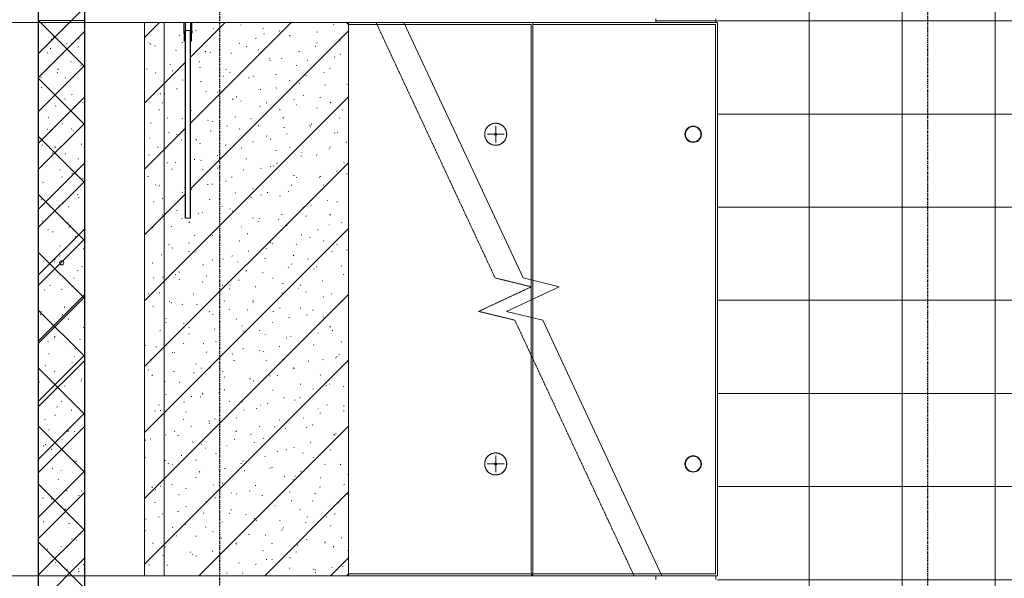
# Model space of a CAD drawing. Header units: millimetres. Extents: x -80560 to 110805, y -11020 to 52719.
# Tile 127 of 152: x 98620 to 103905, y 19311 to 22310. Entities that reach past the tile are written whole.
import ezdxf

# ---------------------------------------------------------------- set-up
doc = ezdxf.new("R2010")
doc.units = ezdxf.units.MM
doc.linetypes.add('CENTER2', pattern=[20, 8, -4, 4, -4])
doc.linetypes.add('HIDDEN2', pattern=[4.5, 3, -1.5])
for name, color, linetype, lineweight in [('A-FLOR', 192, 'Continuous', 18), ('A-FLOR-PATT', 8, 'Continuous', 18), ('A-GENM', 13, 'Continuous', 18), ('A-WALL', 113, 'Continuous', 35), ('A-WALL-PATT', 111, 'Continuous', 35), ('S-FSTN', 2, 'Continuous', 18), ('S-GRID', 1, 'Continuous', 9), ('S-STRS', 31, 'Continuous', 18), ('S-STRS-MBND', 31, 'HIDDEN2', 18)]:
    doc.layers.add(name, color=color, linetype=linetype, lineweight=lineweight)
pattern_1 = [(45, (0, 0), (-176.7767, 176.7767), []), (17, (0, 0), (51.37877, 156.87645), [3.353, -159.647, 3.353, -88.647, -134]), (17, (0, 0), (51.37877, 156.87645), [-255, 3.353, -130.647]), (48, (0, 0), (-36.014, 160.26226), [3.353, -158.647, 3.353, -160.647, -132]), (48, (0, 0), (-36.014, 160.26226), [-326, 3.353, -128.647]), (71, (0, 0), (-94.825, 133.12483), [3.353, -156.647, 3.353, -87.247, -131]), (71, (0, 0), (-94.825, 133.12483), [-250.6, 3.353, -127.647])]

# ---------------------------------------------------------------- blocks, each defined once
blk = doc.blocks.new('Leonardo College_EHA_1489_R18_CF_situatie_2020_rvt-1-DO_00 begane grond')
at = {"layer": 'A-FLOR-PATT', "lineweight": 9}
h = blk.add_hatch(dxfattribs=at)
h.set_pattern_fill('FP_24', color=43, style=0, pattern_type=2)
h.set_pattern_definition([(90, (80856.4, 25803.17), (-500, 3e-14), []), (180, (80856.4, 25803.17), (-6e-14, -500), [])])
h.paths.add_polyline_path([(78899, 37450), (78899, 37460), (78652, 37460), (78652, 37450), (78887, 37450)], flags=0)
h.paths.add_polyline_path([(78899, 35650), (78652, 35650), (78652, 35640), (78899, 35640)], flags=0)
h.paths.add_polyline_path([(77510, 6923), (82770.3, 6923), (82770.3, 48100), (78587.7, 48361), (78587.7, 48216), (79016, 48216), (79016, 46000), (78899, 46000), (78899, 46010), (78875, 46010), (78875, 43290), (78899, 43290), (78899, 43300), (79016, 43300), (79016, 41500), (78899, 41500), (78899, 41510), (78875, 41510), (78875, 40590), (78887, 40590), (78887, 40600), (79004, 40600), (79004, 39700), (78887, 39700), (78887, 39710), (78875, 39710), (78875, 37890), (78899, 37890), (78899, 37900), (79016, 37900), (79016, 37450), (78899, 37450), (78899, 35650), (79016, 35650), (79016, 34624), (77470, 34624), (77470, 31285), (77139.7, 31285), (77140, 31265), (77470, 31265), (77470, 28295), (77139.7, 28295), (77139.7, 28275), (77470, 28275), (77470, 25305), (77139.7, 25305), (77139.7, 25285), (77470, 25285), (77470, 22315), (77139.7, 22315), (77139.7, 22295), (77470, 22295), (77470, 19325), (77139.7, 19325), (77139.7, 19305), (77470, 19305), (77470, 16335), (77139.7, 16335), (77139.7, 16315), (77470, 16315), (77470, 13345), (77139.7, 13345), (77140, 13325), (77470, 13325), (77470, 9991), (77582.5, 9991), (77587.3, 9661), (77510, 9661), (77510, 9439), (77199.8, 9439), (77200, 6923)], flags=0)
h.paths.add_polyline_path([(78899, 34741), (78899, 34751), (77139.7, 34751), (77140, 34741), (78887, 34741)], flags=0)
h.paths.add_polyline_path([(78675, 37890), (78675, 39710), (78652, 39710), (78652, 37890), (78658.8, 37890)], flags=0)
h.paths.add_polyline_path([(78675, 40590), (78675, 41510), (78652, 41510), (78652, 40590), (78658.8, 40590)], flags=0)
h.paths.add_polyline_path([(78652, 43290), (78675, 43290), (78675, 46010), (78652, 46010), (78652, 43415.3)], flags=0)
at = {"layer": 'A-FLOR', "color": 7}
for p, q in [((77139.7, 22315), (77139.7, 22295)), ((77139.7, 19325), (77139.7, 19305))]:
    blk.add_line(p, q, dxfattribs=at)
blk = doc.blocks.new('19112_SW_LeonardoCollege_R2020_rvt-1-DO_00 begane grond')
at = {"layer": 'A-WALL-PATT', "lineweight": 5}
h = blk.add_hatch(dxfattribs=at)
h.set_pattern_fill('FP_224', color=250, angle=45, style=0, pattern_type=2)
h.set_pattern_definition([(135, (74075, 22372.5), (-155.5635, -155.5635), []), (225, (74075, 22372.5), (155.5635, -155.5635), [])])
h.paths.add_polyline_path([(74075, 9970), (74075, 34775), (73825, 34775), (73825, 9970), (73960.09434, 9970)], flags=0)
at = {"layer": 'A-WALL', "color": 10, "lineweight": 25}
for p, q in [((73825, 34775), (73825, 9970)), ((74075, 9970), (74075, 34775))]:
    blk.add_line(p, q, dxfattribs=at)
blk = doc.blocks.new('MB 23_10 Hulsanker PSA - M 24 x 715 EV-3358531-DO_00 begane grond')
at = {"layer": 'S-FSTN'}
for start, end in [(360, 180), (180, 360)]:
    blk.add_arc((0, 0), 11.3, start, end, dxfattribs=at)
blk = doc.blocks.new('MB 23 Hijsvoorziening - T-slotanker 7_5 - 150 TV-2055221-DO_00 begane grond')
at = {"layer": 'S-FSTN', "color": 170, "lineweight": 5}
for p, q in [((-45, 0), (45, 0)), ((0, -45), (0, 45))]:
    blk.add_line(p, q, dxfattribs=at)
blk = doc.blocks.new('MB 23_10 Montagebol RB - RB-7_5_10_0-2340175-DO_00 begane grond')
at = {"layer": 'S-FSTN', "lineweight": 13}
for radius, start, end in [(59, 360, 180), (6, 0, 180), (59, 180, 360), (6, 180, 0)]:
    blk.add_arc((0, 0), radius, start, end, dxfattribs=at)
blk = doc.blocks.new('MB 23_10 Hulsanker PSA - M 30 x 1050 EV-V246-DO_00 begane grond')
at = {"layer": 'S-FSTN', "lineweight": 13}
for p, q in [((74606.8, 22295), (74606.8, 22252)), ((74606.8, 22252), (74608.3, 22218)), ((74607.5, 22295), (74619.1, 22295)), ((74609.6, 22295), (74619.7, 22295)), ((74613.6, 22252), (74613.6, 21245)), ((74621.6, 22294.3), (74615.4, 22294.3)), ((74619.1, 22295), (74647.8, 22295)), ((74619.7, 22295), (74646.7, 22295)), ((74641.7, 22294.3), (74621.6, 22294.3)), ((74641.9, 21245), (74641.9, 22252)), ((74647.2, 22295), (74645.9, 22295)), ((74647.2, 22218), (74648.8, 22252)), ((74648.8, 22252), (74648.8, 22295)), ((74608.3, 22218), (74608.3, 22195)), ((74647.2, 22195), (74647.2, 22218))]:
    blk.add_line(p, q, dxfattribs=at)
at = {"layer": 'S-FSTN'}
for p, q in [((74609.6, 22295), (74607.9, 22295)), ((74607.9, 22295), (74607.9, 22252)), ((74614.5, 22252), (74614.5, 22294.3)), ((74630.9, 22252), (74615.4, 22252)), ((74615.4, 22252), (74615.4, 21245)), ((74640.1, 22252), (74630.9, 22252)), ((74640.1, 21245), (74640.1, 22252)), ((74641.1, 22294.3), (74641.1, 22252)), ((74647.6, 22295), (74645.9, 22295)), ((74647.6, 22252), (74647.6, 22295)), ((74609.6, 22218), (74609.6, 22195)), ((74615.4, 22195), (74615.4, 22218)), ((74640.1, 22218), (74640.1, 22195)), ((74645.9, 22195), (74645.9, 22218)), ((74609.6, 22195), (74615.4, 22195)), ((74640.1, 22195), (74645.9, 22195)), ((74615.4, 21245), (74630.9, 21245)), ((74630.9, 21245), (74640.1, 21245))]:
    blk.add_line(p, q, dxfattribs=at)
at = {"layer": 'S-FSTN', "flags": 128}
for points in [[(74607.9, 22252), (74608.8, 22235), (74609.6, 22218)], [(74615.4, 22218), (74614.9, 22235), (74614.5, 22252)], [(74641.1, 22252), (74640.6, 22235), (74640.1, 22218)], [(74645.9, 22218), (74646.8, 22235), (74647.6, 22252)]]:
    blk.add_lwpolyline(points, dxfattribs=at)
at = {"layer": 'S-FSTN'}
for centre, start, end in [((74709.1, 22970.2), 261.6152, 262.0283), ((74546.4, 22970.2), 277.9717, 278.3848)]:
    blk.add_arc(centre, 682.5, start, end, dxfattribs=at)
blk = doc.blocks.new('MB 23 Gain Blik - ø83-3730667-DO_00 begane grond')
at = {"layer": 'A-GENM', "lineweight": 13}
for radius, start, end in [(44, 360, 180), (41.5, 0, 180), (44, 180, 360), (41.5, 180, 0)]:
    blk.add_arc((0, 0), radius, start, end, dxfattribs=at)
blk = doc.blocks.new('95251-Leonardo College Leiden_rvt-1-DO_00 begane grond')
at = {"layer": 'A-GENM', "lineweight": 9}
h = blk.add_hatch(dxfattribs=at)
h.set_pattern_fill('FP_251', color=256, style=0, pattern_type=2)
h.set_pattern_definition(pattern_1)
h.paths.add_polyline_path([(75480, 19325), (75490, 19335), (75490, 22285), (75480, 22295), (74647.6, 22295), (74646.8, 22235.1), (74645.9, 22195), (74640.1, 22195), (74640.1, 21245), (74615.4, 21245), (74615.4, 22195), (74609.6, 22195), (74608.8, 22235.1), (74607.9, 22253.1), (74607.9, 22295), (74395, 22295), (74395, 19325), (75134.8, 19325)], flags=0)
at = {"layer": 'A-WALL-PATT', "lineweight": 9}
h = blk.add_hatch(dxfattribs=at)
h.set_pattern_fill('FP_251', color=55, style=0, pattern_type=2)
h.set_pattern_definition(pattern_1)
h.paths.add_polyline_path([(73960.1, 16100), (74075, 16100), (74075, 22305), (73825, 22305), (73825, 16100)], flags=0)
h.paths.add_polyline_path([(73955.7, 17390.2), (73944.4, 17390.2), (73938.7, 17400), (73944.4, 17409.8), (73955.7, 17409.8), (73961.3, 17400), (73960.1, 17397.9)], flags=0)
h.paths.add_polyline_path([(73944.4, 20995.2), (73938.7, 21005), (73944.4, 21014.8), (73955.7, 21014.8), (73961.3, 21005), (73955.7, 20995.2)], flags=0)
at = {"layer": 'A-GENM', "color": 170, "lineweight": 5}
for p, q in [((74607.9, 22295), (74395, 22295)), ((74395, 22295), (74395, 19325)), ((74607.9, 22252), (74607.9, 22295)), ((74608.8, 22235.1), (74607.9, 22252)), ((75480, 22295), (74647.6, 22295)), ((74647.6, 22295), (74647.6, 22252)), ((75490, 22285), (75480, 22295)), ((75490, 19335), (75490, 22285)), ((74609.6, 22218.1), (74608.8, 22235)), ((74609.6, 22195), (74609.6, 22218.1)), ((74645.9, 22218.1), (74645.9, 22195)), ((74615.4, 22195), (74609.6, 22195)), ((74615.4, 21245), (74615.4, 22195)), ((74645.9, 22195), (74640.1, 22195)), ((74640.1, 22195), (74640.1, 21245)), ((74630.9, 21245), (74615.4, 21245)), ((74640.1, 21245), (74630.9, 21245)), ((74395, 19325), (75480, 19325)), ((75480, 19325), (75490, 19335))]:
    blk.add_line(p, q, dxfattribs=at)
at = {"layer": 'A-GENM', "color": 130, "lineweight": 9}
for p, q in [((74608.4, 22295), (74619.1, 22295)), ((74619.1, 22295), (74646.7, 22295)), ((75480, 22295), (75787.5, 22295)), ((76470, 22285), (75490, 22285)), ((76470, 19335), (76470, 22285)), ((77460, 22285), (76480, 22285)), ((77460, 19335), (77460, 22285)), ((76480, 20910.4), (76480, 20810)), ((76480, 20709.6), (76480, 19335)), ((76470, 19325), (75480, 19325)), ((75490, 19335), (76470, 19335)), ((76470, 19335), (76475, 19330)), ((76470, 19325), (76475, 19330)), ((77172.5, 19325), (76470, 19325)), ((76475, 19330), (76480, 19335)), ((76480, 19335), (77460, 19335))]:
    blk.add_line(p, q, dxfattribs=at)
at = {"layer": 'A-GENM', "color": 170, "lineweight": 5, "flags": 128}
blk.add_lwpolyline([(74647.6, 22252), (74646.8, 22235.1), (74645.9, 22218.1)], dxfattribs=at)
at = {"layer": 'A-GENM', "color": 130, "lineweight": 9, "flags": 128}
for points in [[(76280, 21754), (76277.6, 21754), (76275.3, 21753.8), (76272.9, 21753.6), (76270.6, 21753.2), (76268.3, 21752.8), (76266, 21752.3), (76263.7, 21751.7), (76261.4, 21751), (76259.2, 21750.2), (76257, 21749.3), (76254.9, 21748.4), (76252.8, 21747.3), (76250.7, 21746.2), (76248.7, 21745), (76246.7, 21743.7), (76244.8, 21742.3), (76242.9, 21740.9), (76241.1, 21739.4), (76239.4, 21737.8), (76237.7, 21736.1), (76236.1, 21734.4), (76234.5, 21732.6), (76233.1, 21730.7), (76231.7, 21728.8), (76230.4, 21726.9), (76229.1, 21724.9), (76228, 21722.8), (76226.9, 21720.7), (76225.9, 21718.6), (76225, 21716.4), (76224.2, 21714.2), (76223.5, 21711.9), (76222.8, 21709.6), (76222.3, 21707.3), (76221.9, 21705), (76221.5, 21702.7), (76221.2, 21700.3), (76221.1, 21698), (76221, 21695.6), (76221, 21693.3), (76221.1, 21690.9), (76221.4, 21688.6), (76221.7, 21686.2), (76222.1, 21683.9), (76222.5, 21681.6), (76223.1, 21679.3), (76223.8, 21677), (76224.6, 21674.8), (76225.4, 21672.6), (76226.4, 21670.4), (76227.4, 21668.3), (76228.5, 21666.2), (76229.7, 21664.2), (76230.9, 21662.2), (76232.3, 21660.3), (76233.7, 21658.4), (76235.2, 21656.6), (76236.8, 21654.8), (76238.4, 21653.1), (76240.1, 21651.5), (76241.9, 21649.9), (76243.8, 21648.4), (76245.6, 21647), (76247.6, 21645.7), (76249.6, 21644.4), (76251.6, 21643.3), (76253.7, 21642.2), (76255.9, 21641.2), (76258, 21640.2), (76260.2, 21639.4), (76262.5, 21638.7), (76264.7, 21638), (76267, 21637.4), (76269.3, 21637), (76271.7, 21636.6), (76274, 21636.3), (76276.4, 21636.1), (76278.7, 21636), (76280, 21636)], [(76280, 21636), (76282.4, 21636), (76284.7, 21636.2), (76287.1, 21636.4), (76289.4, 21636.8), (76291.7, 21637.2), (76294, 21637.7), (76296.3, 21638.3), (76298.6, 21639), (76300.8, 21639.8), (76303, 21640.7), (76305.1, 21641.6), (76307.2, 21642.7), (76309.3, 21643.8), (76311.3, 21645), (76313.3, 21646.3), (76315.2, 21647.7), (76317.1, 21649.1), (76318.9, 21650.6), (76320.6, 21652.2), (76322.3, 21653.9), (76323.9, 21655.6), (76325.5, 21657.4), (76326.9, 21659.3), (76328.3, 21661.2), (76329.6, 21663.1), (76330.9, 21665.1), (76332, 21667.2), (76333.1, 21669.3), (76334.1, 21671.4), (76335, 21673.6), (76335.8, 21675.8), (76336.5, 21678.1), (76337.2, 21680.4), (76337.7, 21682.7), (76338.1, 21685), (76338.5, 21687.3), (76338.8, 21689.7), (76338.9, 21692), (76339, 21694.4), (76339, 21696.7), (76338.9, 21699.1), (76338.6, 21701.4), (76338.3, 21703.8), (76337.9, 21706.1), (76337.5, 21708.4), (76336.9, 21710.7), (76336.2, 21713), (76335.4, 21715.2), (76334.6, 21717.4), (76333.6, 21719.6), (76332.6, 21721.7), (76331.5, 21723.8), (76330.3, 21725.8), (76329.1, 21727.8), (76327.7, 21729.7), (76326.3, 21731.6), (76324.8, 21733.4), (76323.2, 21735.2), (76321.6, 21736.9), (76319.9, 21738.5), (76318.1, 21740.1), (76316.2, 21741.6), (76314.4, 21743), (76312.4, 21744.3), (76310.4, 21745.6), (76308.4, 21746.7), (76306.3, 21747.8), (76304.1, 21748.8), (76302, 21749.8), (76299.8, 21750.6), (76297.5, 21751.3), (76295.3, 21752), (76293, 21752.6), (76290.7, 21753), (76288.3, 21753.4), (76286, 21753.7), (76283.6, 21753.9), (76281.3, 21754), (76280, 21754)], [(76280, 19984), (76277.6, 19984), (76275.3, 19983.8), (76272.9, 19983.6), (76270.6, 19983.2), (76268.3, 19982.8), (76266, 19982.3), (76263.7, 19981.7), (76261.4, 19981), (76259.2, 19980.2), (76257, 19979.3), (76254.9, 19978.4), (76252.8, 19977.3), (76250.7, 19976.2), (76248.7, 19975), (76246.7, 19973.7), (76244.8, 19972.3), (76242.9, 19970.9), (76241.1, 19969.4), (76239.4, 19967.8), (76237.7, 19966.1), (76236.1, 19964.4), (76234.5, 19962.6), (76233.1, 19960.7), (76231.7, 19958.8), (76230.4, 19956.9), (76229.1, 19954.9), (76228, 19952.8), (76226.9, 19950.7), (76225.9, 19948.6), (76225, 19946.4), (76224.2, 19944.2), (76223.5, 19941.9), (76222.8, 19939.6), (76222.3, 19937.3), (76221.9, 19935), (76221.5, 19932.7), (76221.2, 19930.3), (76221.1, 19928), (76221, 19925.6), (76221, 19923.3), (76221.1, 19920.9), (76221.4, 19918.6), (76221.7, 19916.2), (76222.1, 19913.9), (76222.5, 19911.6), (76223.1, 19909.3), (76223.8, 19907), (76224.6, 19904.8), (76225.4, 19902.6), (76226.4, 19900.4), (76227.4, 19898.3), (76228.5, 19896.2), (76229.7, 19894.2), (76230.9, 19892.2), (76232.3, 19890.3), (76233.7, 19888.4), (76235.2, 19886.6), (76236.8, 19884.8), (76238.4, 19883.1), (76240.1, 19881.5), (76241.9, 19879.9), (76243.8, 19878.4), (76245.6, 19877), (76247.6, 19875.7), (76249.6, 19874.4), (76251.6, 19873.3), (76253.7, 19872.2), (76255.9, 19871.2), (76258, 19870.2), (76260.2, 19869.4), (76262.5, 19868.7), (76264.7, 19868), (76267, 19867.4), (76269.3, 19867), (76271.7, 19866.6), (76274, 19866.3), (76276.4, 19866.1), (76278.7, 19866), (76280, 19866)], [(76280, 19866), (76282.4, 19866), (76284.7, 19866.2), (76287.1, 19866.4), (76289.4, 19866.8), (76291.7, 19867.2), (76294, 19867.7), (76296.3, 19868.3), (76298.6, 19869), (76300.8, 19869.8), (76303, 19870.7), (76305.1, 19871.6), (76307.2, 19872.7), (76309.3, 19873.8), (76311.3, 19875), (76313.3, 19876.3), (76315.2, 19877.7), (76317.1, 19879.1), (76318.9, 19880.6), (76320.6, 19882.2), (76322.3, 19883.9), (76323.9, 19885.6), (76325.5, 19887.4), (76326.9, 19889.3), (76328.3, 19891.2), (76329.6, 19893.1), (76330.9, 19895.1), (76332, 19897.2), (76333.1, 19899.3), (76334.1, 19901.4), (76335, 19903.6), (76335.8, 19905.8), (76336.5, 19908.1), (76337.2, 19910.4), (76337.7, 19912.7), (76338.1, 19915), (76338.5, 19917.3), (76338.8, 19919.7), (76338.9, 19922), (76339, 19924.4), (76339, 19926.7), (76338.9, 19929.1), (76338.6, 19931.4), (76338.3, 19933.8), (76337.9, 19936.1), (76337.5, 19938.4), (76336.9, 19940.7), (76336.2, 19943), (76335.4, 19945.2), (76334.6, 19947.4), (76333.6, 19949.6), (76332.6, 19951.7), (76331.5, 19953.8), (76330.3, 19955.8), (76329.1, 19957.8), (76327.7, 19959.7), (76326.3, 19961.6), (76324.8, 19963.4), (76323.2, 19965.2), (76321.6, 19966.9), (76319.9, 19968.5), (76318.1, 19970.1), (76316.2, 19971.6), (76314.4, 19973), (76312.4, 19974.3), (76310.4, 19975.6), (76308.4, 19976.7), (76306.3, 19977.8), (76304.1, 19978.8), (76302, 19979.8), (76299.8, 19980.6), (76297.5, 19981.3), (76295.3, 19982), (76293, 19982.6), (76290.7, 19983), (76288.3, 19983.4), (76286, 19983.7), (76283.6, 19983.9), (76281.3, 19984), (76280, 19984)]]:
    blk.add_lwpolyline(points, dxfattribs=at)
at = {"layer": 'A-GENM', "color": 130, "lineweight": 9}
for centre, radius, start, end in [((76280, 21695), 59, 90, 270), ((76280, 21695), 59, 270, 90), ((77340, 21695), 44, 90, 270), ((77340, 21695), 44, 270, 90), ((76280, 19925), 59, 90, 270), ((76280, 19925), 59, 270, 90), ((77340, 19925), 44, 90, 270), ((77340, 19925), 44, 270, 90)]:
    blk.add_arc(centre, radius, start, end, dxfattribs=at)
at = {"layer": 'A-WALL', "color": 170, "lineweight": 5}
for p, q in [((73825, 22305), (73825, 16100)), ((74075, 22305), (73825, 22305)), ((74075, 16100), (74075, 22305))]:
    blk.add_line(p, q, dxfattribs=at)
for start, end in [(0, 180), (180, 0)]:
    blk.add_arc((73950, 21005), 11.3, start, end, dxfattribs=at)
at = {"color": 130, "lineweight": 9}
for name, p in [('MB 23_10 Hulsanker PSA - M 30 x 1050 EV-V246-DO_00 begane grond', (0, 0)), ('MB 23_10 Hulsanker PSA - M 24 x 715 EV-3358531-DO_00 begane grond', (73950, 21005))]:
    blk.add_blockref(name, p, dxfattribs=at)
at = {"color": 130, "lineweight": 9, "rotation": 269.9999999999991}
for name, p in [('MB 23_10 Montagebol RB - RB-7_5_10_0-2340175-DO_00 begane grond', (76280, 21695)), ('MB 23 Hijsvoorziening - T-slotanker 7_5 - 150 TV-2055221-DO_00 begane grond', (76280, 21695)), ('MB 23 Gain Blik - ø83-3730667-DO_00 begane grond', (77340, 21695)), ('MB 23_10 Montagebol RB - RB-7_5_10_0-2340175-DO_00 begane grond', (76280, 19925)), ('MB 23 Hijsvoorziening - T-slotanker 7_5 - 150 TV-2055221-DO_00 begane grond', (76280, 19925)), ('MB 23 Gain Blik - ø83-3730667-DO_00 begane grond', (77340, 19925))]:
    blk.add_blockref(name, p, dxfattribs=at)

msp = doc.modelspace()

# ---------------------------------------------------------------- linework, layer by layer
at = {"layer": 'S-GRID', "linetype": 'CENTER2', "lineweight": 25}
for p, q in [((99694.8, 4383.3), (99694.8, 52119.1)), ((103494.8, 4383.3), (103494.8, 52119.1))]:
    msp.add_line(p, q, dxfattribs=at)
at = {"layer": 'S-STRS'}
for p, q in [((101374.8, 22295), (100682.4, 22295)), ((102364.8, 22295), (101374.8, 22295)), ((101374.8, 20910.4), (101374.8, 22295)), ((102364.8, 19325), (102364.8, 22295)), ((101374.8, 20709.6), (101374.8, 20810)), ((102364.8, 19325), (102067.3, 19325))]:
    msp.add_line(p, q, dxfattribs=at)
at = {"layer": 'S-STRS-MBND'}
for p, q in [((100532.4, 22295), (94444.8, 22295)), ((99394.8, 19325), (99394.8, 22295)), ((100384.8, 19325), (100384.8, 22295)), ((100532.4, 22295), (101172, 20923.3)), ((101172, 20923.3), (101366.4, 20876)), ((101366.4, 20876), (101083.2, 20744)), ((101083.2, 20744), (101277.6, 20696.7)), ((101277.6, 20696.7), (101917.3, 19325)), ((101374.8, 19325), (101374.8, 20488.3)), ((101917.3, 19325), (94444.8, 19325))]:
    msp.add_line(p, q, dxfattribs=at)
at = {"layer": 'S-STRS-MBND', "linetype": 'Continuous'}
for p, q in [((100682.4, 22295), (101322, 20923.3)), ((101322, 20923.3), (101516.4, 20876)), ((101516.4, 20876), (101233.2, 20744)), ((101233.2, 20744), (101427.6, 20696.7)), ((101427.6, 20696.7), (102067.3, 19325))]:
    msp.add_line(p, q, dxfattribs=at)

# ---------------------------------------------------------------- block references
at = {"color": 250, "lineweight": 5}
for name in ['Leonardo College_EHA_1489_R18_CF_situatie_2020_rvt-1-DO_00 begane grond', '19112_SW_LeonardoCollege_R2020_rvt-1-DO_00 begane grond', '95251-Leonardo College Leiden_rvt-1-DO_00 begane grond']:
    msp.add_blockref(name, (24894.8, 0), dxfattribs=at)

doc.saveas('drawing.dxf')
